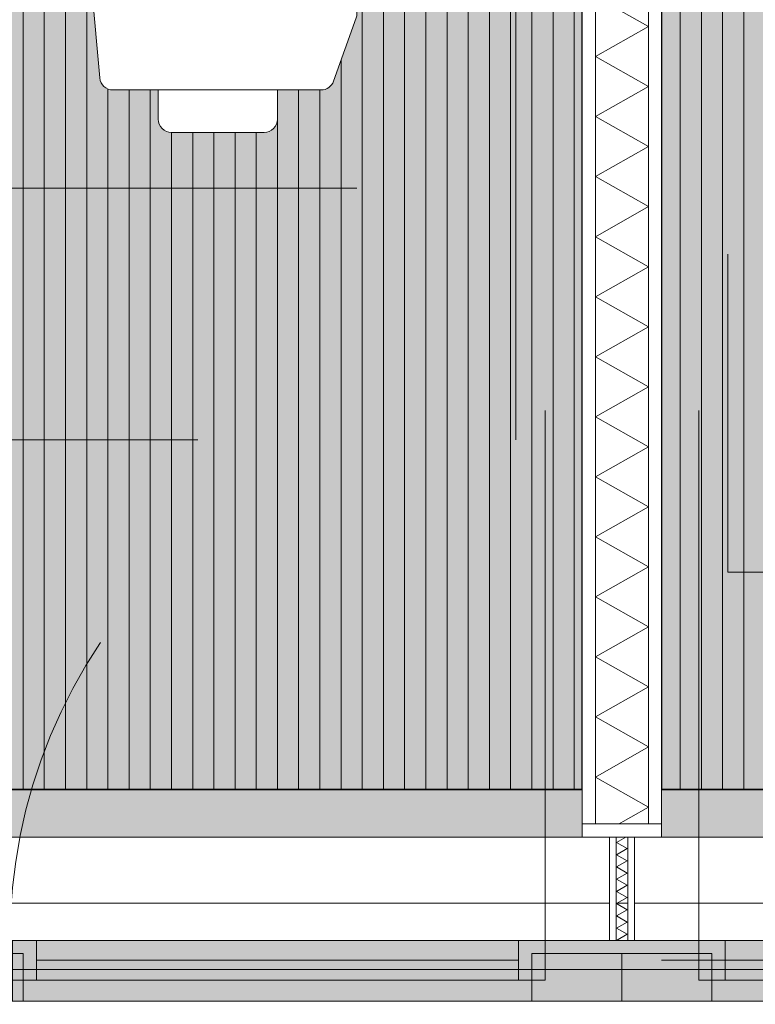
# Model space of a CAD drawing. Header units: metres. Extents: x -167 to 152, y -127 to 99.
# Tile 103 of 225: x -13.29 to -11.9, y -21.79 to -19.93. Entities that reach past the tile are written whole.
import ezdxf

# ---------------------------------------------------------------- set-up
doc = ezdxf.new("R2010")
doc.units = ezdxf.units.M
doc.header["$PDMODE"] = 1
doc.header["$PDSIZE"] = -2
for name, pattern in [('Achsen 01', [5.291531, 3.175, -1.058062, 0.352704, -0.705764]), ('gestrichelt - 01', [2, 1, -1]), ('ISO-07 Punktiert', [0.889, 0.127, -0.762]), ('Raster 01', [2, 1, -1]), ('VW-01 Strichlinie kurz', [2, 1, -1])]:
    doc.linetypes.add(name, pattern=pattern)
doc.layers.get('0').update_dxf_attribs({"lineweight": 25})
for name, color, linetype, lineweight, true_color in [('013_Beton und Stahlbetonarbeiten-000 Brüstung', 7, 'Continuous', 9, 0xa6a6a6), ('031_Metallbauarbeiten-350 Lamellendecke DS', 7, 'Continuous', 35, 0x666666), ('032_Metallarbeiten-Fenster', 7, 'Continuous', 13, 0x444444), ('039_Trockenbauarbeiten-340 Dämmung', 7, 'Continuous', 9, 0xc0c0c0), ('ACTES-Einrichtung Aufsicht.', 7, 'Continuous', 9, 0xa6a6a6), ('AV1-Achsen', 1, 'Achsen 01', 18, 0xff0000), ('AV1-Bewegungsfläche', 7, 'gestrichelt - 01', 9, 0xd9d9d9), ('AV1-Einrichtung', 7, 'Continuous', 9, 0xa6a6a6), ('AV1-Raster', 7, 'Raster 01', 9, 0xa6a6a6)]:
    doc.layers.add(name, color=color, linetype=linetype, lineweight=lineweight, true_color=true_color)
for name, color, linetype, lineweight in [('013_Beton und Stahlbetonarbeiten-000 Unterzüge', 7, 'ISO-07 Punktiert', 13), ('030_Sonnenschutzarbeiten-BLENDSCHUTZ', 7, 'Continuous', 5), ('039_Trockenbauarbeiten-340 Gipskarton', 7, 'Continuous', 9), ('039_Trockenbauarbeiten-alllg.', 7, 'Continuous', 9), ('_1.35m (3D)', 7, 'Continuous', 9), ('_GRU (2D)', 7, 'Continuous', 9), ('_OG 1 (2D)', 7, 'Continuous', 9), ('_OG 1 - DS (2D)', 7, 'Continuous', 9), ('Bemaßung-Bemaßung', 7, 'Continuous', 9)]:
    doc.layers.add(name, color=color, linetype=linetype, lineweight=lineweight)
doc.layers.get('0').freeze()
doc.styles.add('Arial', font='arial.ttf')
doc.dimstyles.new('COE 50', dxfattribs={"dimtxt": 126.090495, "dimasz": 0.001414, "dimexe": 0.001, "dimexo": 0.01, "dimgap": 0.001, "dimtad": 1, "dimdec": 3, "dimtxsty": 'Arial', "dimblk": 'VW_SLASH-4', "dimblk1": 'VW_SLASH-4', "dimblk2": 'VW_SLASH-4', "dimcen": 0, "dimadec": 3, "dimazin": 0, "dimtfac": 0.8, "dimtdec": 3, "dimtix": 1, "dimtmove": 0, "dimatfit": 0, "dimldrblk": 'VW_SLASH-3', "dimfxl": 0.002, "dimfxlon": 1, "dimfrac": 2, "dimtolj": 1, "dimarcsym": 0})
pattern_1 = [(90, (0, 0), (0.04, 0), [])]

# ---------------------------------------------------------------- blocks, each defined once
blk = doc.blocks.new('Group-2')
at = {"layer": 'AV1-Raster'}
for p, q in [((-12.15, -22.95), (-12.15, 1.35)), ((1.35, -20.25), (-40.5, -20.25))]:
    blk.add_line(p, q, dxfattribs=at)
blk = doc.blocks.new('1.35m (3D)')
at = {"layer": 'AV1-Raster', "color": 7}
blk.add_blockref('Group-2', (0, 0), dxfattribs=at)
blk = doc.blocks.new('VW_SLASH-4')
at = {"color": 0, "linetype": 'ByBlock', "lineweight": -2, "transparency": 16777216}
blk.add_line((0, 0), (-1, 0), dxfattribs=at)
at = {"color": 0, "linetype": 'Continuous', "lineweight": 15, "transparency": 16777216, "flags": 128}
blk.add_lwpolyline([(0.5, 0.5), (-0.5, -0.5)], dxfattribs=at)
blk = doc.blocks.new('*D27')
at = {"layer": '030_Sonnenschutzarbeiten-BLENDSCHUTZ', "color": 0, "lineweight": -2}
for p, q in [((-13.375, -22.025), (-13.375, -22.175)), ((-12.225, -22.025), (-12.225, -22.175)), ((-12.2957, -22.125), (-13.3043, -22.125))]:
    blk.add_line(p, q, dxfattribs=at)
at = {"layer": 'Defpoints', "color": 0}
for p in [(-13.375, -21.385), (-12.225, -21.385), (-13.375, -22.125)]:
    blk.add_point(p, dxfattribs=at)
at = {"layer": '030_Sonnenschutzarbeiten-BLENDSCHUTZ', "color": 0, "lineweight": -2, "xscale": 0.070693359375, "yscale": 0.070693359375, "zscale": 0.070693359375, "rotation": 180}
blk.add_blockref('VW_SLASH-4', (-13.375, -22.125), dxfattribs=at)
at = {"layer": '030_Sonnenschutzarbeiten-BLENDSCHUTZ', "color": 0, "lineweight": -2, "xscale": 0.070693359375, "yscale": 0.070693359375, "zscale": 0.070693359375}
blk.add_blockref('VW_SLASH-4', (-12.225, -22.125), dxfattribs=at)
at = {"layer": '030_Sonnenschutzarbeiten-BLENDSCHUTZ', "color": 0, "lineweight": 13, "insert": (-12.8, -21.9992), "char_height": 0.12609, "attachment_point": 5, "style": 'Arial'}
blk.add_mtext('\\A1;1,15', dxfattribs=at)
blk = doc.blocks.new('VW_SLASH-3')
at = {"color": 0, "linetype": 'ByBlock', "lineweight": -2, "transparency": 16777216}
blk.add_line((0, 0), (-1, 0), dxfattribs=at)
at = {"color": 0, "linetype": 'Continuous', "lineweight": 15, "transparency": 16777216, "flags": 128}
blk.add_lwpolyline([(0.5, 0.5), (-0.5, -0.5)], dxfattribs=at)
blk = doc.blocks.new('*D28')
at = {"layer": '030_Sonnenschutzarbeiten-BLENDSCHUTZ', "color": 0, "lineweight": -2}
for p, q in [((-12.075, -22.025), (-12.075, -22.175)), ((-10.925, -22.025), (-10.925, -22.175)), ((-10.9957, -22.125), (-12.0043, -22.125))]:
    blk.add_line(p, q, dxfattribs=at)
at = {"layer": 'Defpoints', "color": 0}
for p in [(-12.075, -21.385), (-10.925, -21.385), (-12.075, -22.125)]:
    blk.add_point(p, dxfattribs=at)
at = {"layer": '030_Sonnenschutzarbeiten-BLENDSCHUTZ', "color": 0, "lineweight": -2, "xscale": 0.070693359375, "yscale": 0.070693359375, "zscale": 0.070693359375, "rotation": 180}
blk.add_blockref('VW_SLASH-4', (-12.075, -22.125), dxfattribs=at)
at = {"layer": '030_Sonnenschutzarbeiten-BLENDSCHUTZ', "color": 0, "lineweight": -2, "xscale": 0.070693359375, "yscale": 0.070693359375, "zscale": 0.070693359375}
blk.add_blockref('VW_SLASH-4', (-10.925, -22.125), dxfattribs=at)
at = {"layer": '030_Sonnenschutzarbeiten-BLENDSCHUTZ', "color": 0, "lineweight": 13, "insert": (-11.5, -21.9992), "char_height": 0.12609, "attachment_point": 5, "style": 'Arial'}
blk.add_mtext('\\A1;1,15', dxfattribs=at)
blk = doc.blocks.new('Group-95')
at = {"layer": 'AV1-Bewegungsfläche', "flags": 128}
blk.add_lwpolyline([(-10.95, -20.975), (-10.95, -19.175), (-11.95, -19.175), (-11.95, -20.975)], close=True, dxfattribs=at)
blk = doc.blocks.new('Group-146')
at = {"color": 255, "transparency": 33554559}
blk.add_wipeout([(-12.7146, -19.825), (-12.7152, -19.7964), (-12.7169, -19.7688), (-12.7196, -19.7423), (-12.7235, -19.7167), (-12.7285, -19.6923), (-12.7345, -19.6688), (-12.7417, -19.6464), (-12.75, -19.625)], dxfattribs=at).dxf.layer = 'ACTES-Einrichtung Aufsicht.'
at = {"layer": 'ACTES-Einrichtung Aufsicht.'}
blk.add_open_spline([(-12.7146, -19.825), (-12.7146, -19.7085), (-12.75, -19.625)], degree=2, dxfattribs=at)
at = {"color": 255, "transparency": 33554559}
blk.add_wipeout([(-12.7146, -19.825), (-12.7152, -19.8536), (-12.7169, -19.8812), (-12.7196, -19.9077), (-12.7235, -19.9333), (-12.7285, -19.9577), (-12.7345, -19.9812), (-12.7417, -20.0036), (-12.75, -20.025)], dxfattribs=at).dxf.layer = 'ACTES-Einrichtung Aufsicht.'
at = {"layer": 'ACTES-Einrichtung Aufsicht.'}
blk.add_open_spline([(-12.7146, -19.825), (-12.7146, -19.9415), (-12.75, -20.025)], degree=2, dxfattribs=at)
at = {"color": 255, "transparency": 33554559}
blk.add_wipeout([(-12.7176, -20.065), (-13.1105, -20.065), (-13.1151, -20.0646), (-13.1195, -20.0633), (-13.1237, -20.0612), (-13.1274, -20.0584), (-13.1305, -20.055), (-13.1329, -20.0511), (-13.1345, -20.0467), (-13.1354, -20.0422), (-13.15, -19.875), (-13.15, -19.775), (-13.1354, -19.6078), (-13.1345, -19.6033), (-13.1329, -19.5989), (-13.1305, -19.595), (-13.1274, -19.5916), (-13.1237, -19.5888), (-13.1195, -19.5867), (-13.1151, -19.5854), (-13.1105, -19.585), (-12.7176, -19.585), (-12.7138, -19.5853), (-12.7101, -19.5862), (-12.7065, -19.5876), (-12.7032, -19.5896), (-12.7003, -19.592), (-12.6977, -19.5949), (-12.6956, -19.5981), (-12.6941, -19.6016), (-12.6515, -19.7209), (-12.6511, -19.7219), (-12.6508, -19.723), (-12.6506, -19.724), (-12.6504, -19.7251), (-12.6502, -19.7261), (-12.6501, -19.7272), (-12.65, -19.7283), (-12.65, -19.7293), (-12.65, -19.9207), (-12.65, -19.9217), (-12.6501, -19.9228), (-12.6502, -19.9239), (-12.6504, -19.9249), (-12.6506, -19.926), (-12.6508, -19.927), (-12.6511, -19.9281), (-12.6515, -19.9291), (-12.6941, -20.0484), (-12.6956, -20.0519), (-12.6977, -20.0551), (-12.7003, -20.058), (-12.7032, -20.0604), (-12.7065, -20.0624), (-12.7101, -20.0638), (-12.7138, -20.0647)], dxfattribs=at).dxf.layer = 'ACTES-Einrichtung Aufsicht.'
at = {"layer": 'ACTES-Einrichtung Aufsicht.', "flags": 128}
blk.add_lwpolyline([(-12.7176, -20.065), (-13.1105, -20.065, -0.388879), (-13.1354, -20.0422), (-13.15, -19.875), (-13.15, -19.775), (-13.1354, -19.6078, -0.388879), (-13.1105, -19.585), (-12.7176, -19.585, -0.31696), (-12.6941, -19.6016), (-12.6515, -19.7209, -0.085967), (-12.65, -19.7293), (-12.65, -19.9207, -0.085967), (-12.6515, -19.9291), (-12.6941, -20.0484, -0.31696), (-12.7176, -20.065)], format="xyb", close=True, dxfattribs=at)
at = {"color": 255, "transparency": 33554559}
for points in [[(-12.8, -19.585), (-13.025, -19.585), (-13.025, -19.53), (-13.0245, -19.5251), (-13.0231, -19.5204), (-13.0208, -19.5161), (-13.0177, -19.5123), (-13.0139, -19.5092), (-13.0096, -19.5069), (-13.0049, -19.5055), (-13, -19.505), (-12.825, -19.505), (-12.8201, -19.5055), (-12.8154, -19.5069), (-12.8111, -19.5092), (-12.8073, -19.5123), (-12.8042, -19.5161), (-12.8019, -19.5204), (-12.8005, -19.5251), (-12.8, -19.53)], [(-13.025, -20.065), (-12.8, -20.065), (-12.8, -20.12), (-12.8001, -20.1225), (-12.8005, -20.1249), (-12.8011, -20.1273), (-12.8019, -20.1296), (-12.803, -20.1318), (-12.8042, -20.1339), (-12.8057, -20.1359), (-12.8091, -20.1393), (-12.8111, -20.1408), (-12.8132, -20.142), (-12.8154, -20.1431), (-12.8177, -20.1439), (-12.8201, -20.1445), (-12.8225, -20.1449), (-12.825, -20.145), (-13, -20.145), (-13.0049, -20.1445), (-13.0096, -20.1431), (-13.0139, -20.1408), (-13.0177, -20.1377), (-13.0208, -20.1339), (-13.0231, -20.1296), (-13.0245, -20.1249), (-13.025, -20.12)]]:
    blk.add_wipeout(points, dxfattribs=at).dxf.layer = 'ACTES-Einrichtung Aufsicht.'
at = {"layer": 'ACTES-Einrichtung Aufsicht.', "flags": 128}
for points in [[(-12.8, -19.585), (-13.025, -19.585), (-13.025, -19.53, -0.414214), (-13, -19.505), (-12.825, -19.505, -0.414214), (-12.8, -19.53)], [(-13.025, -20.065), (-12.8, -20.065), (-12.8, -20.12, -0.414214), (-12.825, -20.145), (-13, -20.145, -0.414214), (-13.025, -20.12)]]:
    blk.add_lwpolyline(points, format="xyb", close=True, dxfattribs=at)
blk = doc.blocks.new('Group-147')
at = {"layer": 'AV1-Bewegungsfläche', "flags": 128}
blk.add_lwpolyline([(-12.35, -20.725), (-12.35, -18.925), (-13.35, -18.925), (-13.35, -20.725)], close=True, dxfattribs=at)
at = {"layer": 'ACTES-Einrichtung Aufsicht.'}
blk.add_blockref('Group-146', (0, 0), dxfattribs=at)
blk = doc.blocks.new('Group-214')
at = {"color": 255, "linetype": 'Continuous', "lineweight": 5}
blk.add_wipeout([(-12.1, -21.475), (-12.1, -16.225), (-12.2, -16.225), (-12.2, -21.475)], dxfattribs=at).dxf.layer = '039_Trockenbauarbeiten-340 Dämmung'
blk = doc.blocks.new('Group-215')
at = {"layer": '039_Trockenbauarbeiten-340 Dämmung', "transparency": 33554687, "flags": 128}
blk.add_lwpolyline([(-12.2, -21.475), (-12.1, -21.4183), (-12.2, -21.3617), (-12.1, -21.305), (-12.2, -21.2484), (-12.1, -21.1917), (-12.2, -21.1351), (-12.1, -21.0784), (-12.2, -21.0218), (-12.1, -20.9651), (-12.2, -20.9084), (-12.1, -20.8518), (-12.2, -20.7951), (-12.1, -20.7385), (-12.2, -20.6818), (-12.1, -20.6252), (-12.2, -20.5685), (-12.1, -20.5119), (-12.2, -20.4552), (-12.1, -20.3985), (-12.2, -20.3419), (-12.1, -20.2852), (-12.2, -20.2286), (-12.1, -20.1719), (-12.2, -20.1153), (-12.1, -20.0586), (-12.2, -20.0019), (-12.1, -19.9453), (-12.2, -19.8886)], dxfattribs=at)
blk = doc.blocks.new('Group-216')
at = {"layer": '039_Trockenbauarbeiten-340 Dämmung'}
blk.add_blockref('Group-214', (0, 0), dxfattribs=at)
at = {"layer": '039_Trockenbauarbeiten-340 Dämmung', "transparency": 33554687}
blk.add_blockref('Group-215', (0, 0), dxfattribs=at)
blk = doc.blocks.new('*D584')
at = {"layer": 'Bemaßung-Bemaßung', "color": 0, "linetype": 'Continuous', "lineweight": -2}
for p, q in [((-16.075, -23.175), (-16.075, -23.325)), ((-12.225, -23.175), (-12.225, -23.325)), ((-12.2957, -23.275), (-16.0043, -23.275))]:
    blk.add_line(p, q, dxfattribs=at)
at = {"layer": 'Defpoints', "color": 0}
for p in [(-12.225, -21.475), (-16.075, -21.725), (-16.075, -23.275)]:
    blk.add_point(p, dxfattribs=at)
at = {"layer": 'Bemaßung-Bemaßung', "color": 0, "lineweight": -2, "xscale": 0.070693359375, "yscale": 0.070693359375, "zscale": 0.070693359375, "rotation": 180}
blk.add_blockref('VW_SLASH-4', (-16.075, -23.275), dxfattribs=at)
at = {"layer": 'Bemaßung-Bemaßung', "color": 0, "lineweight": -2, "xscale": 0.070693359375, "yscale": 0.070693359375, "zscale": 0.070693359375}
blk.add_blockref('VW_SLASH-4', (-12.225, -23.275), dxfattribs=at)
at = {"layer": 'Bemaßung-Bemaßung', "color": 0, "insert": (-14.15, -23.1492), "char_height": 0.12609, "attachment_point": 5, "style": 'Arial'}
blk.add_mtext('\\A1;3,85', dxfattribs=at)
blk = doc.blocks.new('*D585')
at = {"layer": 'Bemaßung-Bemaßung', "color": 0, "linetype": 'Continuous', "lineweight": -2}
for p, q in [((-12.225, -23.175), (-12.225, -23.325)), ((-12.075, -23.175), (-12.075, -23.325)), ((-12.2957, -23.275), (-12.3664, -23.275)), ((-12.075, -23.275), (-12.225, -23.275)), ((-12.0043, -23.275), (-11.9336, -23.275))]:
    blk.add_line(p, q, dxfattribs=at)
at = {"layer": 'Defpoints', "color": 0}
for p in [(-12.225, -21.475), (-12.075, -21.475), (-12.225, -23.275)]:
    blk.add_point(p, dxfattribs=at)
at = {"layer": 'Bemaßung-Bemaßung', "color": 0, "lineweight": -2, "xscale": 0.070693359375, "yscale": 0.070693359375, "zscale": 0.070693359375}
blk.add_blockref('VW_SLASH-4', (-12.225, -23.275), dxfattribs=at)
at = {"layer": 'Bemaßung-Bemaßung', "color": 0, "lineweight": -2, "xscale": 0.070693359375, "yscale": 0.070693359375, "zscale": 0.070693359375, "rotation": 180}
blk.add_blockref('VW_SLASH-4', (-12.075, -23.275), dxfattribs=at)
at = {"layer": 'Bemaßung-Bemaßung', "color": 0, "insert": (-12.15, -23.5931), "char_height": 0.12609, "attachment_point": 5, "style": 'Arial'}
blk.add_mtext('\\A1;15', dxfattribs=at)
blk = doc.blocks.new('*D586')
at = {"layer": 'Bemaßung-Bemaßung', "color": 0, "linetype": 'Continuous', "lineweight": -2}
for p, q in [((-12.075, -23.175), (-12.075, -23.325)), ((-8.175, -23.175), (-8.175, -23.325)), ((-8.2457, -23.275), (-12.0043, -23.275))]:
    blk.add_line(p, q, dxfattribs=at)
at = {"layer": 'Defpoints', "color": 0}
for p in [(-12.075, -21.475), (-8.175, -21.475), (-12.075, -23.275)]:
    blk.add_point(p, dxfattribs=at)
at = {"layer": 'Bemaßung-Bemaßung', "color": 0, "lineweight": -2, "xscale": 0.070693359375, "yscale": 0.070693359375, "zscale": 0.070693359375, "rotation": 180}
blk.add_blockref('VW_SLASH-4', (-12.075, -23.275), dxfattribs=at)
at = {"layer": 'Bemaßung-Bemaßung', "color": 0, "lineweight": -2, "xscale": 0.070693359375, "yscale": 0.070693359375, "zscale": 0.070693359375}
blk.add_blockref('VW_SLASH-4', (-8.175, -23.275), dxfattribs=at)
at = {"layer": 'Bemaßung-Bemaßung', "color": 0, "insert": (-10.125, -23.1492), "char_height": 0.12609, "attachment_point": 5, "style": 'Arial'}
blk.add_mtext('\\A1;3,90', dxfattribs=at)
blk = doc.blocks.new('Group-385')
at = {"layer": '032_Metallarbeiten-Fenster', "linetype": 'Continuous', "lineweight": 0}
for points in [[(-13.305, -21.745), (-13.255, -21.745), (-13.255, -21.67), (-13.305, -21.67)], [(-11, -21.67), (-11, -21.785), (-13.3, -21.785), (-13.3, -21.67)], [(-13.255, -21.67), (-12.345, -21.67), (-12.345, -21.745), (-13.255, -21.745)], [(-12.345, -21.745), (-12.295, -21.745), (-12.295, -21.67), (-12.345, -21.67)], [(-11.955, -21.745), (-12.005, -21.745), (-12.005, -21.67), (-11.955, -21.67)], [(-11.045, -21.67), (-11.955, -21.67), (-11.955, -21.745), (-11.045, -21.745)], [(-10.995, -21.745), (-11.045, -21.745), (-11.045, -21.67), (-10.995, -21.67)], [(-13.365, -21.785), (-13.28, -21.785), (-13.28, -21.695), (-13.365, -21.695)], [(-12.15, -21.785), (-12.32, -21.785), (-12.32, -21.695), (-12.15, -21.695)], [(-12.15, -21.785), (-11.98, -21.785), (-11.98, -21.695), (-12.15, -21.695)], [(-10.935, -21.785), (-11.02, -21.785), (-11.02, -21.695), (-10.935, -21.695)]]:
    blk.add_hatch(color=7, dxfattribs=at).paths.add_polyline_path(points)
at = {"layer": '032_Metallarbeiten-Fenster', "color": 7, "lineweight": 18}
for p, q in [((-13.255, -21.7075), (-12.345, -21.7075)), ((-11, -21.7075), (-12.075, -21.7075)), ((-11.955, -21.7075), (-11.045, -21.7075))]:
    blk.add_line(p, q, dxfattribs=at)
at = {"layer": '032_Metallarbeiten-Fenster', "color": 7, "linetype": 'gestrichelt - 01', "lineweight": 18, "transparency": 33554687, "flags": 128}
for points in [[(-12.295, -21.67), (-12.295, -20.66, 0.414214), (-13.305, -21.67)], [(-12.005, -21.67), (-12.005, -20.66, -0.414214), (-10.995, -21.67)]]:
    blk.add_lwpolyline(points, format="xyb", dxfattribs=at)
at = {"layer": '032_Metallarbeiten-Fenster', "color": 7, "lineweight": 18, "flags": 128}
for points in [[(-13.305, -21.745), (-13.255, -21.745), (-13.255, -21.67), (-13.305, -21.67)], [(-11, -21.67), (-11, -21.785), (-13.3, -21.785), (-13.3, -21.67)], [(-13.255, -21.67), (-12.345, -21.67), (-12.345, -21.745), (-13.255, -21.745)], [(-12.345, -21.745), (-12.295, -21.745), (-12.295, -21.67), (-12.345, -21.67)], [(-11.955, -21.745), (-12.005, -21.745), (-12.005, -21.67), (-11.955, -21.67)], [(-11.045, -21.67), (-11.955, -21.67), (-11.955, -21.745), (-11.045, -21.745)], [(-10.995, -21.745), (-11.045, -21.745), (-11.045, -21.67), (-10.995, -21.67)], [(-13.365, -21.785), (-13.28, -21.785), (-13.28, -21.695), (-13.365, -21.695)], [(-12.15, -21.785), (-12.32, -21.785), (-12.32, -21.695), (-12.15, -21.695)], [(-12.15, -21.785), (-11.98, -21.785), (-11.98, -21.695), (-12.15, -21.695)], [(-10.935, -21.785), (-11.02, -21.785), (-11.02, -21.695), (-10.935, -21.695)]]:
    blk.add_lwpolyline(points, close=True, dxfattribs=at)
blk = doc.blocks.new('Group-640')
at = {"layer": '039_Trockenbauarbeiten-340 Dämmung', "transparency": 33554687, "flags": 128}
blk.add_lwpolyline([(-16.32, 9.42), (-16.3085, 9.4), (-16.2969, 9.42), (-16.2854, 9.4), (-16.2738, 9.42), (-16.2623, 9.4), (-16.2507, 9.42), (-16.2392, 9.4), (-16.2276, 9.42), (-16.2161, 9.4), (-16.2045, 9.42), (-16.193, 9.4), (-16.1814, 9.42), (-16.1699, 9.4), (-16.1583, 9.42), (-16.1468, 9.4), (-16.1352, 9.42), (-16.125, 9.4023)], dxfattribs=at)
blk = doc.blocks.new('Group-641')
at = {"layer": '039_Trockenbauarbeiten-340 Dämmung', "transparency": 33554687}
blk.add_blockref('Group-640', (0, 0), dxfattribs=at)
blk = doc.blocks.new('Parametric Object-79')
at = {"layer": '039_Trockenbauarbeiten-340 Dämmung', "color": 7, "transparency": 33554687}
blk.add_blockref('Group-641', (0, 0), dxfattribs=at)
at = {"layer": '039_Trockenbauarbeiten-340 Dämmung', "color": 0, "flags": 1}
for tag in ['IFC_UUID', 'instanceID', 'prm0_name', 'prm0_type', 'prm0_value', 'prm1_name', 'prm1_type', 'prm1_value', 'prm2_name', 'prm2_type', 'prm2_value', 'prm3_name', 'prm3_type', 'prm3_value', 'prm4_name', 'prm4_type', 'prm4_value', 'prm5_name', 'prm5_type', 'prm5_value', 'prm6_name', 'prm6_type', 'prm6_value']:
    blk.add_attdef(tag, (-12.16, -21.67), '', height=0.00018, dxfattribs=at)
blk = doc.blocks.new('Group-754')
at = {"layer": 'AV1-Achsen'}
blk.add_line((-43.35, -21.6), (4.2, -21.6), dxfattribs=at)
blk = doc.blocks.new('GRU (2D)')
at = {"layer": 'AV1-Achsen', "color": 7}
blk.add_blockref('Group-754', (0, 0), dxfattribs=at)
blk = doc.blocks.new('OG 1 - DS (2D)')
at = {"layer": '030_Sonnenschutzarbeiten-BLENDSCHUTZ', "linetype": 'Continuous', "lineweight": 0, "transparency": 33554610}
for points in [[(-13.375, -21.385), (-13.375, -21.475), (-12.225, -21.475), (-12.225, -21.385)], [(-10.925, -21.475), (-10.925, -21.385), (-12.075, -21.385), (-12.075, -21.475)]]:
    blk.add_hatch(color=161, dxfattribs=at).paths.add_polyline_path(points)
at = {"layer": '031_Metallbauarbeiten-350 Lamellendecke DS', "linetype": 'Continuous', "lineweight": 0, "transparency": 33554508}
for points in [[(-13.8, -16.6), (-13.8, -16.225), (-16.075, -16.225), (-16.075, -21.385), (-12.225, -21.385), (-12.225, -16.225), (-13.3, -16.225), (-13.3, -16.6)], [(-8.175, -21.385), (-8.175, -16.225), (-10.65, -16.225), (-10.65, -16.35), (-10.95, -16.35), (-10.95, -16.225), (-12.075, -16.225), (-12.075, -21.385)]]:
    blk.add_hatch(color=254, dxfattribs=at).paths.add_polyline_path(points)
at = {"layer": '031_Metallbauarbeiten-350 Lamellendecke DS', "linetype": 'Continuous', "lineweight": 9, "transparency": 33554508}
h = blk.add_hatch(dxfattribs=at)
h.set_pattern_fill('Lamellendecke', color=252, style=0, pattern_type=2)
h.set_pattern_definition(pattern_1)
h.paths.add_polyline_path([(-13.8, -16.6), (-13.8, -16.225), (-16.075, -16.225), (-16.075, -21.385), (-12.225, -21.385), (-12.225, -16.225), (-13.3, -16.225), (-13.3, -16.6)])
h = blk.add_hatch(dxfattribs=at)
h.set_pattern_fill('Lamellendecke', color=252, style=0, pattern_type=2)
h.set_pattern_definition(pattern_1)
h.paths.add_polyline_path([(-8.175, -21.385), (-8.175, -16.225), (-10.65, -16.225), (-10.65, -16.35), (-10.95, -16.35), (-10.95, -16.225), (-12.075, -16.225), (-12.075, -21.385)])
at = {"layer": '030_Sonnenschutzarbeiten-BLENDSCHUTZ', "color": 251, "lineweight": 13, "flags": 128}
for points in [[(-13.375, -21.385), (-13.375, -21.475), (-12.225, -21.475), (-12.225, -21.385)], [(-10.925, -21.475), (-10.925, -21.385), (-12.075, -21.385), (-12.075, -21.475)]]:
    blk.add_lwpolyline(points, close=True, dxfattribs=at)
at = {"layer": '031_Metallbauarbeiten-350 Lamellendecke DS', "flags": 128}
for points in [[(-13.8, -16.6), (-13.8, -16.225), (-16.075, -16.225), (-16.075, -21.385), (-12.225, -21.385), (-12.225, -16.225), (-13.3, -16.225), (-13.3, -16.6)], [(-8.175, -21.385), (-8.175, -16.225), (-10.65, -16.225), (-10.65, -16.35), (-10.95, -16.35), (-10.95, -16.225), (-12.075, -16.225), (-12.075, -21.385)]]:
    blk.add_lwpolyline(points, close=True, dxfattribs=at)
at = {"layer": '030_Sonnenschutzarbeiten-BLENDSCHUTZ', "color": 7, "lineweight": 13}
for p1, p2, picture, middle in [((-12.225, -21.385), (-13.375, -21.385), '*D27', (-12.8, -21.9992)), ((-10.925, -21.385), (-12.075, -21.385), '*D28', (-11.5, -21.9992))]:
    dim = blk.add_aligned_dim(p1=p1, p2=p2, distance=0.74, text='1,15', dimstyle='COE 50', override={"dimtxt": 0.12609, "dimasz": 0.070693, "dimexe": 0.05, "dimgap": 0.05, "dimpost": '<>', "dimtxsty": 'Arial', "dimtmove": 2, "dimfxl": 0.1}, dxfattribs=at)
    dim.commit()
    dim.dimension.update_dxf_attribs({"geometry": picture, "text_midpoint": middle})
blk = doc.blocks.new('OG 1 (2D)')
at = {"layer": 'AV1-Einrichtung', "color": 7}
for name in ['Group-95', 'Group-147']:
    blk.add_blockref(name, (0, 0), dxfattribs=at)
at = {"color": 255}
blk.add_wipeout([(-13.375, -21.725), (-13.375, -21.475), (-10.925, -21.475), (-10.925, -21.725)], dxfattribs=at).dxf.layer = '013_Beton und Stahlbetonarbeiten-000 Brüstung'
at = {"layer": '013_Beton und Stahlbetonarbeiten-000 Brüstung', "flags": 128}
blk.add_lwpolyline([(-13.375, -21.725), (-13.375, -21.475), (-10.925, -21.475), (-10.925, -21.725)], close=True, dxfattribs=at)
at = {"layer": '039_Trockenbauarbeiten-alllg.'}
blk.add_line((-13.375, -21.6), (-10.925, -21.6), dxfattribs=at)
at = {"color": 255}
blk.add_wipeout([(-12.1, -21.475), (-12.1, -16.225), (-12.2, -16.225), (-12.2, -21.475)], dxfattribs=at).dxf.layer = '039_Trockenbauarbeiten-340 Dämmung'
at = {"layer": '039_Trockenbauarbeiten-340 Dämmung', "flags": 128}
blk.add_lwpolyline([(-12.1, -21.475), (-12.1, -16.225), (-12.2, -16.225), (-12.2, -21.475)], close=True, dxfattribs=at)
at = {"layer": '039_Trockenbauarbeiten-340 Dämmung', "color": 7, "transparency": 33554687}
blk.add_blockref('Group-216', (0, 0), dxfattribs=at)
at = {"color": 255}
for points in [[(-12.2, -16.225), (-12.225, -16.225), (-12.225, -21.475), (-12.2, -21.475)], [(-12.075, -16.225), (-12.1, -16.225), (-12.1, -21.475), (-12.075, -21.475)]]:
    blk.add_wipeout(points, dxfattribs=at).dxf.layer = '039_Trockenbauarbeiten-340 Gipskarton'
at = {"layer": '013_Beton und Stahlbetonarbeiten-000 Unterzüge', "linetype": 'VW-01 Strichlinie kurz', "flags": 128}
blk.add_lwpolyline([(-13.375, -21.725), (-13.375, -21.475), (-10.925, -21.475), (-10.925, -21.725)], close=True, dxfattribs=at)
at = {"layer": '039_Trockenbauarbeiten-340 Gipskarton', "flags": 128}
for points in [[(-12.2, -16.225), (-12.225, -16.225), (-12.225, -21.475), (-12.2, -21.475)], [(-12.075, -16.225), (-12.1, -16.225), (-12.1, -21.475), (-12.075, -21.475)]]:
    blk.add_lwpolyline(points, close=True, dxfattribs=at)
at = {"layer": '032_Metallarbeiten-Fenster', "color": 7}
blk.add_blockref('Group-385', (0, 0), dxfattribs=at)
at = {"layer": 'Bemaßung-Bemaßung', "linetype": 'Continuous'}
for base, p1, p2, text, override, picture, middle in [((-16.075, -23.275), (-12.225, -21.475), (-16.075, -21.725), '3,85', {"dimtxt": 0.12609, "dimasz": 0.070693, "dimexe": 0.05, "dimgap": 0.05, "dimpost": '<>', "dimtxsty": 'Arial', "dimtmove": 2, "dimfxl": 0.1}, '*D584', (-14.15, -23.1492)), ((-12.225, -23.275), (-12.075, -21.475), (-12.225, -21.475), '15', {"dimtxt": 0.12609, "dimasz": 0.070693, "dimexe": 0.05, "dimgap": 0.05, "dimpost": '<>', "dimtxsty": 'Arial', "dimtix": 0, "dimtmove": 2, "dimfxl": 0.1}, '*D585', (-12.15, -23.5931)), ((-12.075, -23.275), (-8.175, -21.475), (-12.075, -21.475), '3,90', {"dimtxt": 0.12609, "dimasz": 0.070693, "dimexe": 0.05, "dimgap": 0.05, "dimpost": '<>', "dimtxsty": 'Arial', "dimtmove": 2, "dimfxl": 0.1}, '*D586', (-10.125, -23.1492))]:
    dim = blk.add_linear_dim(base=base, p1=p1, p2=p2, text=text, dimstyle='COE 50', override=override, dxfattribs=at)
    dim.commit()
    dim.dimension.update_dxf_attribs({"geometry": picture, "text_midpoint": middle})
at = {"color": 255}
for points in [[(-12.1735, -21.475), (-12.161, -21.475), (-12.161, -21.67), (-12.1735, -21.67)], [(-12.139, -21.475), (-12.1265, -21.475), (-12.1265, -21.67), (-12.139, -21.67)]]:
    blk.add_wipeout(points, dxfattribs=at).dxf.layer = '039_Trockenbauarbeiten-340 Gipskarton'
at = {"layer": '039_Trockenbauarbeiten-340 Gipskarton', "flags": 128}
for points in [[(-12.1735, -21.475), (-12.161, -21.475), (-12.161, -21.67), (-12.1735, -21.67)], [(-12.139, -21.475), (-12.1265, -21.475), (-12.1265, -21.67), (-12.139, -21.67)]]:
    blk.add_lwpolyline(points, close=True, dxfattribs=at)
at = {"color": 255}
blk.add_wipeout([(-12.075, -21.475), (-12.075, -21.45), (-12.225, -21.45), (-12.225, -21.475)], dxfattribs=at).dxf.layer = '039_Trockenbauarbeiten-340 Gipskarton'
at = {"layer": '039_Trockenbauarbeiten-340 Gipskarton', "flags": 128}
blk.add_lwpolyline([(-12.075, -21.475), (-12.075, -21.45), (-12.225, -21.45), (-12.225, -21.475)], close=True, dxfattribs=at)
at = {"layer": '039_Trockenbauarbeiten-340 Dämmung', "rotation": 90}
blk.add_blockref('Parametric Object-79', (-2.74, -5.35), dxfattribs=at)

msp = doc.modelspace()

# ---------------------------------------------------------------- block references
at = {"layer": '_1.35m (3D)'}
msp.add_blockref('1.35m (3D)', (0, 0), dxfattribs=at)

# ---------------------------------------------------------------- next in the draw order: block references
at = {"layer": '_OG 1 - DS (2D)'}
msp.add_blockref('OG 1 - DS (2D)', (0, 0), dxfattribs=at)

# ---------------------------------------------------------------- next in the draw order: block references
at = {"layer": '_OG 1 (2D)'}
msp.add_blockref('OG 1 (2D)', (0, 0), dxfattribs=at)

# ---------------------------------------------------------------- next in the draw order: block references
at = {"layer": '_GRU (2D)'}
msp.add_blockref('GRU (2D)', (0, 0), dxfattribs=at)

doc.saveas('drawing.dxf')
